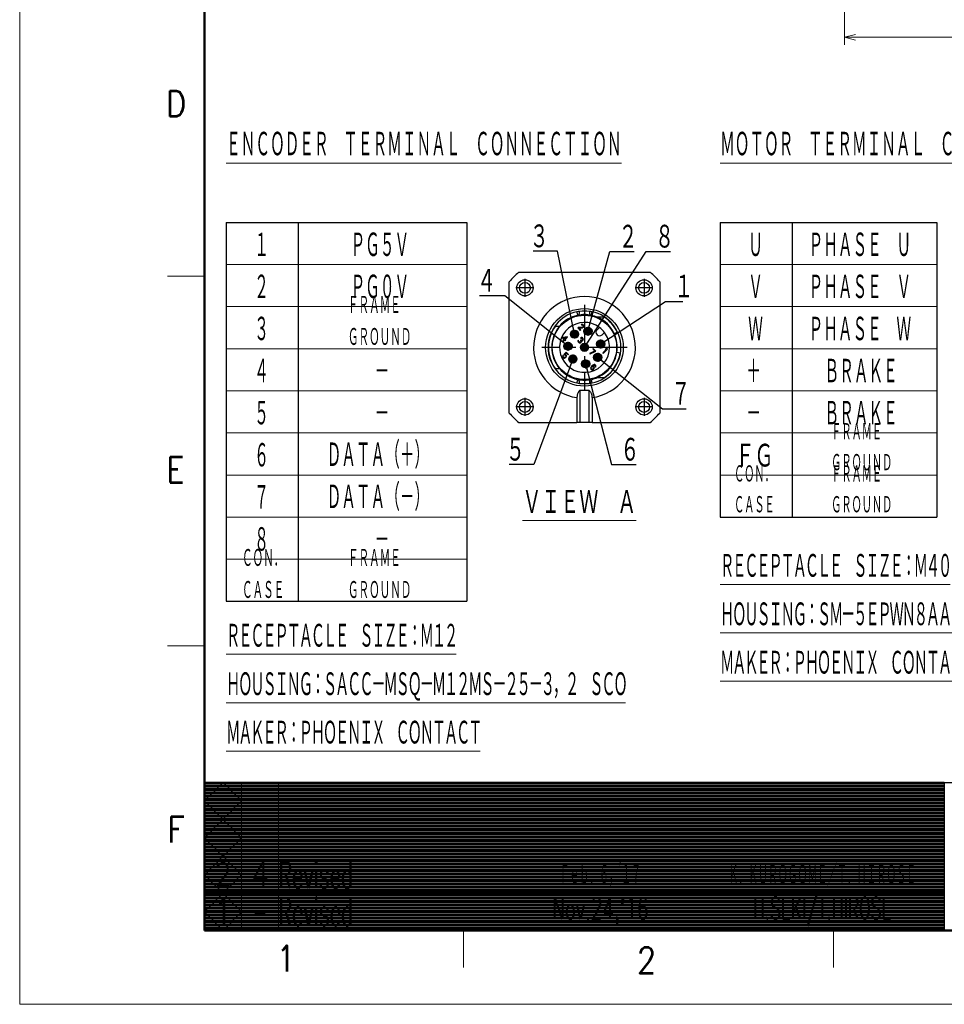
# Model space of a CAD drawing. Header units: millimetres. Extents: x 0 to 1300, y 0 to 891.
# Tile 1 of 141: x 0 to 375, y 0 to 400. Entities that reach past the tile are written whole.
import ezdxf

# ---------------------------------------------------------------- set-up
doc = ezdxf.new("R2010")
doc.units = ezdxf.units.MM
doc.header["$LTSCALE"] = 0.547069
doc.linetypes.add('CENTER', pattern=[50.8, 31.75, -6.35, 6.35, -6.35])
doc.layers.add('NoLayerName_001', color=7, linetype='Continuous')
doc.styles.get("Standard").update_dxf_attribs({"font": 'txt', "bigfont": 'extfont2'})
doc.dimstyles.get("Standard").update_dxf_attribs({"dimtxt": 2.5, "dimasz": 2.5, "dimexe": 1, "dimexo": 1, "dimtad": 1, "dimdec": 3, "dimzin": 0, "dimdsep": 46, "dimtxsty": 'Standard', "dimcen": 2.5, "dimadec": 3, "dimazin": 0, "dimtfac": 0.75, "dimtdec": 3, "dimtmove": 0, "dimatfit": 3, "dimfxl": 1, "dimarcsym": 0})

# ---------------------------------------------------------------- blocks, each defined once
blk = doc.blocks.new('_OPEN30')
at = {"color": 0, "linetype": 'ByBlock', "lineweight": -2}
for p, q in [((-1, 0.267949), (0, 0)), ((0, 0), (-1, -0.267949)), ((0, 0), (-1, 0))]:
    blk.add_line(p, q, dxfattribs=at)
blk = doc.blocks.new('*D143')
at = {"layer": 'Defpoints', "color": 0}
for p in [(334.5, 555.49), (555, 527.99), (334.5, 392.36)]:
    blk.add_point(p, dxfattribs=at)
at = {"layer": 'NoLayerName_001', "color": 0, "linetype": 'Continuous', "lineweight": 13}
for p, q in [((334.5, 552.49), (334.5, 389.36)), ((555, 524.99), (555, 389.36)), ((550.5, 392.36), (339, 392.36))]:
    blk.add_line(p, q, dxfattribs=at)
at = {"layer": 'NoLayerName_001', "color": 0, "lineweight": 13, "xscale": 4.5, "yscale": 4.5, "zscale": 4.5, "rotation": 180}
blk.add_blockref('_OPEN30', (334.5, 392.36), dxfattribs=at)
at = {"layer": 'NoLayerName_001', "color": 0, "lineweight": 13, "xscale": 4.5, "yscale": 4.5, "zscale": 4.5}
blk.add_blockref('_OPEN30', (555, 392.36), dxfattribs=at)
at = {"layer": 'NoLayerName_001', "color": 0, "lineweight": 13, "insert": (444.75, 401.58), "char_height": 10.5, "attachment_point": 5}
blk.add_mtext('\\W0.8000;２２１', dxfattribs=at)
blk = doc.blocks.new('JZB_0014')
at = {"layer": 'NoLayerName_001', "color": 7, "linetype": 'Continuous', "lineweight": 25}
for p, q in [((3.85, 61), (57.15, 61)), ((0, 3.85), (0, 57.15)), ((61, 57.15), (61, 3.85)), ((38.59, 42.7), (35.79, 42.7)), ((20.31, 39.04), (18.61, 39.04)), ((27.92, 38.62), (27.74, 38.44)), ((27.74, 38.44), (28.77, 37.4)), ((29.65, 38.73), (27.92, 38.62)), ((28.15, 38.39), (29.68, 38.48)), ((28.96, 37.58), (28.15, 38.39)), ((28.77, 37.4), (28.96, 37.58)), ((29.27, 39.85), (29.09, 39.73)), ((29.09, 39.73), (29.23, 39.59)), ((29.23, 39.59), (29.4, 39.64)), ((29.53, 39.88), (29.27, 39.85)), ((29.4, 39.64), (29.56, 39.63)), ((29.72, 39.84), (29.53, 39.88)), ((29.56, 39.63), (29.74, 39.52)), ((29.85, 38.82), (29.65, 38.73)), ((29.68, 38.48), (29.85, 38.53)), ((29.95, 39.67), (29.72, 39.84)), ((29.74, 39.52), (29.86, 39.4)), ((29.92, 38.9), (29.85, 38.82)), ((29.85, 38.53), (30.02, 38.65)), ((29.86, 39.4), (29.96, 39.22)), ((29.98, 39.06), (29.92, 38.9)), ((30.07, 39.56), (29.95, 39.67)), ((29.96, 39.22), (29.98, 39.06)), ((30.02, 38.65), (30.1, 38.72)), ((30.2, 39.35), (30.07, 39.56)), ((30.1, 38.72), (30.21, 38.9)), ((30.25, 39.16), (30.2, 39.35)), ((30.21, 38.9), (30.25, 39.16)), ((36.55, 38.62), (35.59, 37.66)), ((37.66, 35.59), (38.62, 36.55)), ((42.55, 36.12), (43.77, 36.69)), ((21.74, 34.51), (21.52, 34.29)), ((21.52, 34.29), (22.21, 33.61)), ((22.21, 33.61), (21.69, 33.1)), ((21.69, 33.1), (21.86, 32.93)), ((23.42, 34.82), (21.74, 34.51)), ((21.86, 32.93), (22.38, 33.44)), ((21.94, 34.31), (23.12, 34.53)), ((22.43, 33.83), (21.94, 34.31)), ((22.38, 33.44), (22.66, 33.16)), ((23.12, 34.53), (22.43, 33.83)), ((22.6, 33.66), (23.59, 34.65)), ((22.88, 33.38), (22.6, 33.66)), ((22.66, 33.16), (22.88, 33.38)), ((23.59, 34.65), (23.42, 34.82)), ((27.89, 33.35), (27.84, 33.19)), ((27.84, 33.19), (27.85, 33.03)), ((27.85, 33.03), (27.89, 32.84)), ((27.97, 33.49), (27.89, 33.35)), ((27.89, 32.84), (27.97, 32.69)), ((28.11, 33.35), (27.97, 33.49)), ((27.97, 32.69), (28.2, 32.46)), ((28.05, 33.12), (28.07, 33.25)), ((28.07, 33.02), (28.05, 33.12)), ((28.07, 33.25), (28.11, 33.35)), ((28.18, 32.84), (28.07, 33.02)), ((28.35, 32.67), (28.18, 32.84)), ((28.2, 32.46), (28.35, 32.38)), ((28.53, 32.57), (28.35, 32.67)), ((28.35, 32.38), (28.53, 32.34)), ((28.62, 32.55), (28.53, 32.57)), ((28.53, 32.34), (28.69, 32.33)), ((28.75, 32.56), (28.62, 32.55)), ((28.69, 32.33), (28.86, 32.38)), ((28.86, 32.61), (28.75, 32.56)), ((28.98, 33.59), (28.83, 33.44)), ((28.83, 33.44), (28.95, 33.32)), ((29, 32.75), (28.86, 32.61)), ((28.86, 32.38), (29, 32.46)), ((29.09, 34.5), (28.92, 34.38)), ((28.92, 34.38), (29.06, 34.24)), ((28.95, 33.32), (29.08, 33.12)), ((29.09, 33.47), (28.98, 33.59)), ((29.09, 32.96), (29, 32.75)), ((29, 32.46), (29.15, 32.61)), ((29.06, 34.24), (29.23, 34.29)), ((29.08, 33.12), (29.09, 32.96)), ((29.35, 34.53), (29.09, 34.5)), ((29.34, 33.37), (29.09, 33.47)), ((29.15, 32.61), (29.26, 32.79)), ((29.23, 34.29), (29.39, 34.28)), ((29.25, 33.17), (29.47, 33.17)), ((29.32, 32.95), (29.25, 33.17)), ((29.26, 32.79), (29.32, 32.95)), ((29.47, 33.39), (29.34, 33.37)), ((29.54, 34.49), (29.35, 34.53)), ((29.39, 34.28), (29.57, 34.17)), ((29.67, 33.48), (29.47, 33.39)), ((29.47, 33.17), (29.64, 33.22)), ((29.78, 34.33), (29.54, 34.49)), ((29.57, 34.17), (29.68, 34.06)), ((29.64, 33.22), (29.81, 33.34)), ((29.75, 33.55), (29.67, 33.48)), ((29.68, 34.06), (29.79, 33.88)), ((29.8, 33.72), (29.75, 33.55)), ((29.83, 34.27), (29.78, 34.33)), ((29.79, 33.88), (29.8, 33.72)), ((29.81, 33.34), (29.89, 33.41)), ((30, 34.03), (29.83, 34.27)), ((29.89, 33.41), (30.01, 33.59)), ((30.04, 33.85), (30, 34.03)), ((30.01, 33.59), (30.04, 33.85)), ((23.08, 28.6), (22.13, 27.65)), ((22.45, 27.69), (23.04, 28.28)), ((23.04, 28.28), (23.87, 27.45)), ((24.05, 27.63), (23.08, 28.6)), ((34.72, 29.02), (32.6, 28.06)), ((32.6, 28.06), (32.77, 27.88)), ((32.77, 27.88), (34.89, 28.85)), ((34.04, 30.07), (33.85, 29.89)), ((33.85, 29.89), (34.72, 29.02)), ((35.07, 29.03), (34.04, 30.07)), ((34.89, 28.85), (35.07, 29.03)), ((39.35, 29.69), (37.92, 28.26)), ((37.92, 28.26), (38.09, 28.08)), ((38.09, 28.08), (39.82, 29.81)), ((39.21, 29.9), (38.92, 29.6)), ((38.92, 29.6), (39.35, 29.69)), ((39.64, 29.98), (39.21, 29.9)), ((39.82, 29.81), (39.64, 29.98)), ((44.96, 28.21), (43.63, 28.42)), ((21.71, 27.11), (21.65, 26.88)), ((21.65, 26.88), (21.68, 26.63)), ((21.68, 26.63), (21.78, 26.45)), ((21.8, 27.32), (21.71, 27.11)), ((21.78, 26.45), (21.96, 26.28)), ((21.97, 27.15), (21.8, 27.32)), ((21.88, 26.94), (21.97, 27.15)), ((21.89, 26.78), (21.88, 26.94)), ((21.97, 26.63), (21.89, 26.78)), ((21.96, 26.28), (22.13, 26.17)), ((22.14, 26.46), (21.97, 26.63)), ((22.13, 27.65), (22.33, 27.45)), ((22.13, 26.17), (22.39, 26.14)), ((22.29, 26.38), (22.14, 26.46)), ((22.45, 26.37), (22.29, 26.38)), ((22.33, 27.45), (22.55, 27.44)), ((22.39, 26.14), (22.62, 26.2)), ((22.71, 27.66), (22.45, 27.69)), ((22.62, 26.42), (22.45, 26.37)), ((22.55, 27.44), (22.7, 27.37)), ((22.75, 26.51), (22.62, 26.42)), ((22.62, 26.2), (22.86, 26.33)), ((22.7, 27.37), (22.87, 27.19)), ((22.89, 27.55), (22.71, 27.66)), ((22.83, 26.58), (22.75, 26.51)), ((22.91, 26.72), (22.83, 26.58)), ((22.86, 26.33), (23.01, 26.47)), ((22.87, 27.19), (22.95, 27.04)), ((23.06, 27.38), (22.89, 27.55)), ((22.96, 26.88), (22.91, 26.72)), ((22.95, 27.04), (22.96, 26.88)), ((23.01, 26.47), (23.13, 26.71)), ((23.16, 27.2), (23.06, 27.38)), ((23.13, 26.71), (23.2, 26.95)), ((23.2, 26.95), (23.16, 27.2)), ((23.87, 27.45), (24.05, 27.63)), ((18.61, 21.96), (20.31, 21.96)), ((33.04, 22.34), (32.98, 22.11)), ((32.98, 22.11), (33.01, 21.85)), ((33.01, 21.85), (33.12, 21.67)), ((33.16, 22.58), (33.04, 22.34)), ((33.12, 21.67), (33.26, 21.53)), ((33.39, 22.87), (33.16, 22.58)), ((33.21, 22.17), (33.26, 22.33)), ((33.22, 22.01), (33.21, 22.17)), ((33.27, 21.88), (33.22, 22.01)), ((33.26, 22.33), (33.34, 22.47)), ((33.26, 21.53), (33.44, 21.42)), ((33.47, 21.68), (33.27, 21.88)), ((33.34, 22.47), (33.45, 22.58)), ((33.65, 23.12), (33.39, 22.87)), ((33.44, 21.42), (33.69, 21.39)), ((33.45, 22.58), (33.59, 22.66)), ((33.6, 21.63), (33.47, 21.68)), ((33.59, 22.66), (33.72, 22.68)), ((33.76, 21.62), (33.6, 21.63)), ((33.93, 23.35), (33.65, 23.12)), ((33.69, 21.39), (33.93, 21.45)), ((33.72, 22.91), (33.79, 22.98)), ((34.04, 22.88), (33.72, 22.91)), ((33.72, 22.68), (33.88, 22.67)), ((33.92, 21.67), (33.76, 21.62)), ((33.79, 22.98), (34.04, 23.17)), ((33.88, 22.67), (34.01, 22.62)), ((34.06, 21.75), (33.92, 21.67)), ((34.17, 23.48), (33.93, 23.35)), ((33.93, 21.45), (34.17, 21.57)), ((34.01, 22.62), (34.21, 22.42)), ((34.04, 23.17), (34.18, 23.25)), ((34.22, 22.77), (34.04, 22.88)), ((34.17, 21.86), (34.06, 21.75)), ((34.41, 23.54), (34.17, 23.48)), ((34.25, 22), (34.17, 21.86)), ((34.17, 21.57), (34.35, 21.76)), ((34.18, 23.25), (34.35, 23.3)), ((34.21, 22.42), (34.26, 22.29)), ((34.36, 22.63), (34.22, 22.77)), ((34.27, 22.13), (34.25, 22)), ((34.26, 22.29), (34.27, 22.13)), ((34.35, 23.3), (34.51, 23.29)), ((34.35, 21.76), (34.48, 22)), ((34.47, 22.45), (34.36, 22.63)), ((34.66, 23.5), (34.41, 23.54)), ((34.5, 22.2), (34.47, 22.45)), ((34.48, 22), (34.5, 22.2)), ((34.51, 23.29), (34.63, 23.24)), ((34.63, 23.24), (34.8, 23.07)), ((34.84, 23.4), (34.66, 23.5)), ((34.8, 23.07), (34.85, 22.95)), ((34.86, 22.79), (34.81, 22.62)), ((34.81, 22.62), (34.96, 22.48)), ((34.96, 23.28), (34.84, 23.4)), ((34.85, 22.95), (34.86, 22.79)), ((35.06, 23.1), (34.96, 23.28)), ((34.96, 22.48), (35.04, 22.61)), ((35.04, 22.61), (35.1, 22.85)), ((35.1, 22.85), (35.06, 23.1)), ((28.67, 13.2), (28.67, 0)), ((32.33, 13.2), (32.33, 0)), ((27.45, 10.1), (27.45, 0)), ((33.55, 10.1), (33.55, 0)), ((3.85, 0), (27.45, 0)), ((28.67, 0), (27.45, 0)), ((32.33, 0), (28.67, 0)), ((33.55, 0), (32.33, 0)), ((33.55, 0), (57.15, 0))]:
    blk.add_line(p, q, dxfattribs=at)
at = {"layer": 'NoLayerName_001', "color": 2, "linetype": 'CENTER', "lineweight": 25}
for p, q in [((6.34, 58.28), (6.34, 51.03)), ((54.66, 58.28), (54.66, 51.03)), ((9.97, 54.66), (2.72, 54.66)), ((58.28, 54.66), (51.03, 54.66)), ((30.5, 47.82), (30.5, 13.18)), ((26.46, 37.67), (26.46, 34.05)), ((33.71, 37.06), (30.08, 37.06)), ((31.9, 38.88), (31.9, 35.25)), ((23.81, 32.78), (23.81, 29.16)), ((28.27, 35.86), (24.65, 35.86)), ((37.06, 33.71), (37.06, 30.08)), ((47.82, 30.5), (13.18, 30.5)), ((25.62, 30.97), (21.99, 30.97)), ((38.88, 31.9), (35.25, 31.9)), ((35.86, 28.27), (35.86, 24.65)), ((27.57, 25.76), (23.94, 25.76)), ((25.76, 27.57), (25.76, 23.94)), ((30.97, 25.62), (30.97, 21.99)), ((37.67, 26.46), (34.05, 26.46)), ((32.78, 23.81), (29.16, 23.81)), ((6.34, 9.97), (6.34, 2.72)), ((54.66, 9.97), (54.66, 2.72)), ((9.97, 6.34), (2.72, 6.34)), ((58.28, 6.34), (51.03, 6.34))]:
    blk.add_line(p, q, dxfattribs=at)
at = {"layer": 'NoLayerName_001', "color": 7, "linetype": 'Continuous', "lineweight": 25}
for centre, radius in [((6.34, 54.66), 3.29), ((6.34, 54.66), 2.2), ((54.66, 54.66), 3.29), ((54.66, 54.66), 2.2), ((30.5, 30.5), 15.75), ((30.5, 30.5), 13.05), ((26.46, 35.86), 1.65), ((26.46, 35.86), 0.976), ((31.9, 37.06), 1.65), ((31.9, 37.06), 0.976), ((23.81, 30.97), 1.65), ((30.5, 30.5), 1.65), ((37.06, 31.9), 1.65), ((37.06, 31.9), 0.976), ((23.81, 30.97), 0.976), ((30.5, 30.5), 0.976), ((35.86, 26.46), 1.65), ((25.76, 25.76), 1.65), ((25.76, 25.76), 0.976), ((30.97, 23.81), 1.65), ((30.97, 23.81), 0.976), ((35.86, 26.46), 0.976), ((6.34, 6.34), 3.29), ((6.34, 6.34), 2.2), ((54.66, 6.34), 3.29), ((54.66, 6.34), 2.2)]:
    blk.add_circle(centre, radius, dxfattribs=at)
for centre, radius, start, end in [((30.5, 30.5), 40.5, 131.148, 138.852), ((30.5, 30.5), 40.5, 41.148, 48.852), ((30.5, 30.5), 13.3, 102.1695, 140.0438), ((30.5, 30.5), 10.13, 53.3129, 0), ((30.5, 30.5), 13.3, 77.8305, 102.1695), ((30.5, 30.5), 13.3, 66.5534, 77.8305), ((30.5, 30.5), 13.3, 25, 66.5534), ((30.5, 30.5), 14.64, 25, 56.4427), ((30.5, 30.5), 14.64, 144.3147, 215.6853), ((30.5, 30.5), 13.3, 140.0438, 219.9562), ((36.62, 36.62), 1.46, 135, 315), ((30.5, 30.5), 10.13, 36.6871, 53.3129), ((30.5, 30.5), 10.13, 0, 36.6871), ((30.5, 30.5), 13.3, 351, 25), ((30.5, 30.5), 14.64, 303.5573, 351), ((30.5, 30.5), 13.3, 330, 351), ((30.5, 30.5), 13.3, 219.9562, 257.8305), ((30.5, 30.5), 13.3, 293.4466, 330), ((30.5, 30.5), 13.3, 257.8305, 282.1695), ((30.5, 30.5), 13.3, 282.1695, 293.4466), ((30.5, 30.5), 17.4, 263.9629, 276.0371), ((30.5, 30.5), 40.5, 221.148, 228.852), ((30.5, 30.5), 40.5, 311.148, 318.852)]:
    blk.add_arc(centre, radius, start, end, dxfattribs=at)
at = {"layer": 'NoLayerName_001', "color": 2, "linetype": 'Continuous', "lineweight": 25}
for centre, radius, start, end in [((30.5, 30.5), 20.63, 278.5029, 261.4971), ((30.5, 30.5), 14.77, 102.1695, 257.8305), ((29.1, 37), 8.12, 94.2115, 102.1679), ((30.5, 17.89), 27.28, 85.7901, 94.1998), ((31.91, 37.04), 8.08, 77.8168, 85.7893), ((30.5, 30.5), 14.77, 282.1695, 77.8305), ((29.09, 23.96), 8.08, 257.8168, 265.7893), ((31.9, 24), 8.12, 274.2115, 282.1679), ((30.5, 43.11), 27.28, 265.7901, 274.1998)]:
    blk.add_arc(centre, radius, start, end, dxfattribs=at)
for points, knots in [([(27.39, 44.94), (27.43, 44.74), (27.51, 44.38), (27.6, 43.97), (27.66, 43.69), (27.68, 43.56), (27.7, 43.5)], [0, 0, 0, 0, 0.616309, 1.081822, 1.275839, 1.469856, 1.469856, 1.469856, 1.469856]), ([(28.27, 43.61), (28.29, 43.67), (28.34, 43.78), (28.37, 43.97), (28.42, 44.22), (28.46, 44.59), (28.49, 44.91), (28.5, 45.1)], [0, 0, 0, 0, 0.178193, 0.367163, 0.569026, 0.939158, 1.508934, 1.508934, 1.508934, 1.508934]), ([(32.5, 45.1), (32.52, 44.91), (32.54, 44.6), (32.59, 44.22), (32.63, 43.96), (32.66, 43.77), (32.71, 43.66), (32.73, 43.61)], [0, 0, 0, 0, 0.568287, 0.938213, 1.141478, 1.362604, 1.508376, 1.508376, 1.508376, 1.508376]), ([(33.3, 43.5), (33.32, 43.56), (33.34, 43.69), (33.4, 43.97), (33.49, 44.38), (33.57, 44.74), (33.61, 44.94)], [0, 0, 0, 0, 0.194017, 0.388034, 0.853547, 1.469856, 1.469856, 1.469856, 1.469856]), ([(27.7, 17.5), (27.68, 17.44), (27.66, 17.31), (27.6, 17.03), (27.51, 16.62), (27.43, 16.26), (27.39, 16.06)], [0, 0, 0, 0, 0.194017, 0.388034, 0.853547, 1.469856, 1.469856, 1.469856, 1.469856]), ([(28.5, 15.9), (28.48, 16.09), (28.46, 16.4), (28.41, 16.78), (28.37, 17.05), (28.34, 17.24), (28.29, 17.35), (28.27, 17.39)], [0, 0, 0, 0, 0.568287, 0.938213, 1.141478, 1.37782, 1.508359, 1.508359, 1.508359, 1.508359]), ([(32.73, 17.39), (32.71, 17.33), (32.66, 17.22), (32.61, 16.97), (32.56, 16.63), (32.52, 16.26), (32.51, 16.01), (32.5, 15.9)], [0, 0, 0, 0, 0.178193, 0.367163, 0.775241, 1.185085, 1.508909, 1.508909, 1.508909, 1.508909]), ([(33.61, 16.06), (33.57, 16.26), (33.49, 16.62), (33.4, 17.03), (33.34, 17.31), (33.32, 17.44), (33.3, 17.5)], [0, 0, 0, 0, 0.616309, 1.081822, 1.275839, 1.469856, 1.469856, 1.469856, 1.469856])]:
    blk.add_open_spline(points, degree=3, knots=knots, dxfattribs=at)
at = {"layer": 'NoLayerName_001', "color": 7, "linetype": 'Continuous', "lineweight": 25}
for points, knots in [([(35.79, 18.3), (35.94, 18.3), (36.25, 18.3), (36.71, 18.3), (37.17, 18.3), (37.64, 18.3), (38.11, 18.3), (38.43, 18.3), (38.59, 18.3)], [0, 0, 0, 0, 0.45565, 0.914976, 1.377774, 1.845664, 2.320264, 2.801364, 2.801364, 2.801364, 2.801364]), ([(28.67, 13.2), (28.58, 13.1), (28.4, 12.91), (28.18, 12.59), (27.97, 12.24), (27.79, 11.87), (27.64, 11.45), (27.53, 11.03), (27.46, 10.57), (27.46, 10.27), (27.45, 10.1)], [0, 0, 0, 0, 0.395319, 0.779662, 1.169314, 1.611977, 2.018489, 2.498444, 2.912726, 3.413267, 3.413267, 3.413267, 3.413267]), ([(32.33, 13.2), (32.42, 13.1), (32.6, 12.91), (32.83, 12.58), (33.04, 12.24), (33.22, 11.84), (33.37, 11.43), (33.48, 10.99), (33.54, 10.55), (33.54, 10.24), (33.55, 10.1)], [0, 0, 0, 0, 0.395319, 0.779662, 1.201169, 1.611981, 2.081755, 2.498448, 2.98891, 3.41327, 3.41327, 3.41327, 3.41327])]:
    blk.add_open_spline(points, degree=3, knots=knots, dxfattribs=at)
blk = doc.blocks.new('JZB_0005')
at = {"layer": 'NoLayerName_001', "color": 3, "lineweight": 13}
for s, insert, char_height, attachment_point in [('\\A1;\\W0.7500;1', (0.91, 1.82), 3.64, 5), ('\\A1;\\W0.5526;Revised', (8.41, 1.82), 3.64, 4), ("\\A1;\\W0.6250;Nov.24,'16", (51.91, 1.82), 2.91, 5), ('\\A1;\\W0.5769;H.SEKI/T.HIROSE', (81.91, 1.82), 2.91, 5), ('\\A1;\\W0.5000;-', (5.91, 1.82), 3.64, 5)]:
    blk.add_mtext(s, dxfattribs=dict(at, insert=insert, char_height=char_height, attachment_point=attachment_point))
blk = doc.blocks.new('JZB_0006')
at = {"layer": 'NoLayerName_001', "color": 3, "lineweight": 13}
for s, insert, char_height, attachment_point in [('\\A1;\\W0.8333;２', (1.82, 1.82), 3.64, 5), ('\\A1;\\W0.8333;４', (6.82, 1.82), 3.64, 5), ('\\A1;\\W0.5526;Revised', (9.32, 1.82), 3.64, 4), ('\\A1;\\W0.4167;Ｆｅｂ．６，’１７', (52.82, 1.82), 2.91, 5), ('\\A1;\\W0.4167;Ｋ．ＫＵＲＯＧＯＭＥ／Ｔ．ＨＩＲＯＳＥ', (82.82, 1.82), 2.91, 5)]:
    blk.add_mtext(s, dxfattribs=dict(at, insert=insert, char_height=char_height, attachment_point=attachment_point))
blk = doc.blocks.new('*X112')
at = {"color": 7, "linetype": 'Continuous', "lineweight": 13}
for p, q in [((0, 19.8), (100, 19.8)), ((0, 19.65), (100, 19.65)), ((0, 19.5), (100, 19.5)), ((0, 19.35), (100, 19.35)), ((0, 19.2), (100, 19.2)), ((0, 19.05), (100, 19.05)), ((0, 18.9), (100, 18.9)), ((0, 18.75), (100, 18.75)), ((0, 18.6), (100, 18.6)), ((0, 18.45), (100, 18.45)), ((0, 18.3), (100, 18.3)), ((0, 18.15), (100, 18.15)), ((0, 18), (100, 18)), ((0, 17.85), (100, 17.85)), ((0, 17.7), (100, 17.7)), ((0, 17.55), (100, 17.55)), ((0, 17.4), (100, 17.4)), ((0, 17.25), (100, 17.25)), ((0, 17.1), (100, 17.1)), ((0, 16.95), (100, 16.95)), ((0, 16.8), (100, 16.8)), ((0, 16.65), (100, 16.65)), ((0, 16.5), (100, 16.5)), ((0, 16.35), (100, 16.35)), ((0, 16.2), (100, 16.2)), ((0, 16.05), (100, 16.05)), ((0, 15.9), (100, 15.9)), ((0, 15.75), (100, 15.75)), ((0, 15.6), (100, 15.6)), ((0, 15.45), (100, 15.45)), ((0, 15.3), (100, 15.3)), ((0, 15.15), (100, 15.15)), ((0, 15), (100, 15)), ((0, 14.85), (100, 14.85)), ((0, 14.7), (100, 14.7)), ((0, 14.55), (100, 14.55)), ((0, 14.4), (100, 14.4)), ((0, 14.25), (100, 14.25)), ((0, 14.1), (100, 14.1)), ((0, 13.95), (100, 13.95)), ((0, 13.8), (100, 13.8)), ((0, 13.65), (100, 13.65)), ((0, 13.5), (100, 13.5)), ((0, 13.35), (100, 13.35)), ((0, 13.2), (100, 13.2)), ((0, 13.05), (100, 13.05)), ((0, 12.9), (100, 12.9)), ((0, 12.75), (100, 12.75)), ((0, 12.6), (100, 12.6)), ((0, 12.45), (100, 12.45)), ((0, 12.3), (100, 12.3)), ((0, 12.15), (100, 12.15)), ((0, 12), (100, 12)), ((0, 11.85), (100, 11.85)), ((0, 11.7), (100, 11.7)), ((0, 11.55), (100, 11.55)), ((0, 11.4), (100, 11.4)), ((0, 11.25), (100, 11.25)), ((0, 11.1), (100, 11.1)), ((0, 10.95), (100, 10.95)), ((0, 10.8), (100, 10.8)), ((0, 10.65), (100, 10.65)), ((0, 10.5), (100, 10.5)), ((0, 10.35), (100, 10.35)), ((0, 10.2), (100, 10.2)), ((0, 10.05), (100, 10.05)), ((0, 9.9), (100, 9.9)), ((0, 9.75), (100, 9.75)), ((0, 9.6), (100, 9.6)), ((0, 9.45), (100, 9.45)), ((0, 9.3), (100, 9.3)), ((0, 9.15), (100, 9.15)), ((0, 9), (100, 9)), ((0, 8.85), (100, 8.85)), ((0, 8.7), (100, 8.7)), ((0, 8.55), (100, 8.55)), ((0, 8.4), (100, 8.4)), ((0, 8.25), (100, 8.25)), ((0, 8.1), (100, 8.1)), ((0, 7.95), (100, 7.95)), ((0, 7.8), (100, 7.8)), ((0, 7.65), (100, 7.65)), ((0, 7.5), (100, 7.5)), ((0, 7.35), (100, 7.35)), ((0, 7.2), (100, 7.2)), ((0, 7.05), (100, 7.05)), ((0, 6.9), (100, 6.9)), ((0, 6.75), (100, 6.75)), ((0, 6.6), (100, 6.6)), ((0, 6.45), (100, 6.45)), ((0, 6.3), (100, 6.3)), ((0, 6.15), (100, 6.15)), ((0, 6), (100, 6)), ((0, 5.85), (100, 5.85)), ((0, 5.7), (100, 5.7)), ((0, 5.55), (100, 5.55)), ((0, 5.4), (100, 5.4)), ((0, 5.25), (100, 5.25)), ((0, 5.1), (100, 5.1)), ((0, 4.95), (100, 4.95)), ((0, 4.8), (100, 4.8)), ((0, 4.65), (100, 4.65)), ((0, 4.5), (100, 4.5)), ((0, 4.35), (100, 4.35)), ((0, 4.2), (100, 4.2)), ((0, 4.05), (100, 4.05)), ((0, 3.9), (100, 3.9)), ((0, 3.75), (100, 3.75)), ((0, 3.6), (100, 3.6)), ((0, 3.45), (100, 3.45)), ((0, 3.3), (100, 3.3)), ((0, 3.15), (100, 3.15)), ((0, 3), (100, 3)), ((0, 2.85), (100, 2.85)), ((0, 2.7), (100, 2.7)), ((0, 2.55), (100, 2.55)), ((0, 2.4), (100, 2.4)), ((0, 2.25), (100, 2.25)), ((0, 2.1), (100, 2.1)), ((0, 1.95), (100, 1.95)), ((0, 1.8), (100, 1.8)), ((0, 1.65), (100, 1.65)), ((0, 1.5), (100, 1.5)), ((0, 1.35), (100, 1.35)), ((0, 1.2), (100, 1.2)), ((0, 1.05), (100, 1.05)), ((0, 0.9), (100, 0.9)), ((0, 0.75), (100, 0.75)), ((0, 0.6), (100, 0.6)), ((0, 0.45), (100, 0.45)), ((0, 0.3), (100, 0.3)), ((0, 0.15), (100, 0.15)), ((0, 0), (100, 0))]:
    blk.add_line(p, q, dxfattribs=at)
blk = doc.blocks.new('*X113')
at = {"color": 7, "linetype": 'Continuous', "lineweight": 13}
for p, q in [((0, 19.8), (40, 19.8)), ((0, 19.65), (40, 19.65)), ((0, 19.5), (40, 19.5)), ((0, 19.35), (40, 19.35)), ((0, 19.2), (40, 19.2)), ((0, 19.05), (40, 19.05)), ((0, 18.9), (40, 18.9)), ((0, 18.75), (40, 18.75)), ((0, 18.6), (40, 18.6)), ((0, 18.45), (40, 18.45)), ((0, 18.3), (40, 18.3)), ((0, 18.15), (40, 18.15)), ((0, 18), (40, 18)), ((0, 17.85), (40, 17.85)), ((0, 17.7), (40, 17.7)), ((0, 17.55), (40, 17.55)), ((0, 17.4), (40, 17.4)), ((0, 17.25), (40, 17.25)), ((0, 17.1), (40, 17.1)), ((0, 16.95), (40, 16.95)), ((0, 16.8), (40, 16.8)), ((0, 16.65), (40, 16.65)), ((0, 16.5), (40, 16.5)), ((0, 16.35), (40, 16.35)), ((0, 16.2), (40, 16.2)), ((0, 16.05), (40, 16.05)), ((0, 15.9), (40, 15.9)), ((0, 15.75), (40, 15.75)), ((0, 15.6), (40, 15.6)), ((0, 15.45), (40, 15.45)), ((0, 15.3), (40, 15.3)), ((0, 15.15), (40, 15.15)), ((0, 15), (40, 15)), ((0, 14.85), (40, 14.85)), ((0, 14.7), (40, 14.7)), ((0, 14.55), (40, 14.55)), ((0, 14.4), (40, 14.4)), ((0, 14.25), (40, 14.25)), ((0, 14.1), (40, 14.1)), ((0, 13.95), (40, 13.95)), ((0, 13.8), (40, 13.8)), ((0, 13.65), (40, 13.65)), ((0, 13.5), (40, 13.5)), ((0, 13.35), (40, 13.35)), ((0, 13.2), (40, 13.2)), ((0, 13.05), (40, 13.05)), ((0, 12.9), (40, 12.9)), ((0, 12.75), (40, 12.75)), ((0, 12.6), (40, 12.6)), ((0, 12.45), (40, 12.45)), ((0, 12.3), (40, 12.3)), ((0, 12.15), (40, 12.15)), ((0, 12), (40, 12)), ((0, 11.85), (40, 11.85)), ((0, 11.7), (40, 11.7)), ((0, 11.55), (40, 11.55)), ((0, 11.4), (40, 11.4)), ((0, 11.25), (40, 11.25)), ((0, 11.1), (40, 11.1)), ((0, 10.95), (40, 10.95)), ((0, 10.8), (40, 10.8)), ((0, 10.65), (40, 10.65)), ((0, 10.5), (40, 10.5)), ((0, 10.35), (40, 10.35)), ((0, 10.2), (40, 10.2)), ((0, 10.05), (40, 10.05)), ((0, 9.9), (40, 9.9)), ((0, 9.75), (40, 9.75)), ((0, 9.6), (40, 9.6)), ((0, 9.45), (40, 9.45)), ((0, 9.3), (40, 9.3)), ((0, 9.15), (40, 9.15)), ((0, 9), (40, 9)), ((0, 8.85), (40, 8.85)), ((0, 8.7), (40, 8.7)), ((0, 8.55), (40, 8.55)), ((0, 8.4), (40, 8.4)), ((0, 8.25), (40, 8.25)), ((0, 8.1), (40, 8.1)), ((0, 7.95), (40, 7.95)), ((0, 7.8), (40, 7.8)), ((0, 7.65), (40, 7.65)), ((0, 7.5), (40, 7.5)), ((0, 7.35), (40, 7.35)), ((0, 7.2), (40, 7.2)), ((0, 7.05), (40, 7.05)), ((0, 6.9), (40, 6.9)), ((0, 6.75), (40, 6.75)), ((0, 6.6), (40, 6.6)), ((0, 6.45), (40, 6.45)), ((0, 6.3), (40, 6.3)), ((0, 6.15), (40, 6.15)), ((0, 6), (40, 6)), ((0, 5.85), (40, 5.85)), ((0, 5.7), (40, 5.7)), ((0, 5.55), (40, 5.55)), ((0, 5.4), (40, 5.4)), ((0, 5.25), (40, 5.25)), ((0, 5.1), (40, 5.1)), ((0, 4.95), (40, 4.95)), ((0, 4.8), (40, 4.8)), ((0, 4.65), (40, 4.65)), ((0, 4.5), (40, 4.5)), ((0, 4.35), (40, 4.35)), ((0, 4.2), (40, 4.2)), ((0, 4.05), (40, 4.05)), ((0, 3.9), (40, 3.9)), ((0, 3.75), (40, 3.75)), ((0, 3.6), (40, 3.6)), ((0, 3.45), (40, 3.45)), ((0, 3.3), (40, 3.3)), ((0, 3.15), (40, 3.15)), ((0, 3), (40, 3)), ((0, 2.85), (40, 2.85)), ((0, 2.7), (40, 2.7)), ((0, 2.55), (40, 2.55)), ((0, 2.4), (40, 2.4)), ((0, 2.25), (40, 2.25)), ((0, 2.1), (40, 2.1)), ((0, 1.95), (40, 1.95)), ((0, 1.8), (40, 1.8)), ((0, 1.65), (40, 1.65)), ((0, 1.5), (40, 1.5)), ((0, 1.35), (40, 1.35)), ((0, 1.2), (40, 1.2)), ((0, 1.05), (40, 1.05)), ((0, 0.9), (40, 0.9)), ((0, 0.75), (40, 0.75)), ((0, 0.6), (40, 0.6)), ((0, 0.45), (40, 0.45)), ((0, 0.3), (40, 0.3)), ((0, 0.15), (40, 0.15)), ((0, 0), (40, 0))]:
    blk.add_line(p, q, dxfattribs=at)
blk = doc.blocks.new('JZB_0011')
at = {"layer": 'NoLayerName_001', "color": 7, "linetype": 'Continuous', "lineweight": 25}
for p, q in [((100, 20), (0, 20)), ((0, 20), (0, 0)), ((100, 20), (100, 0)), ((170, 20), (170, 0)), ((210, 20), (170, 20)), ((210, 20), (210, 0)), ((0, 0), (100, 0)), ((170, 0), (210, 0))]:
    blk.add_line(p, q, dxfattribs=at)
for name, p in [('*X112', (0, 0.15)), ('*X113', (170, 0.05))]:
    blk.add_blockref(name, p)

msp = doc.modelspace()

# ---------------------------------------------------------------- linework, layer by layer
at = {"layer": 'NoLayerName_001', "color": 7, "linetype": 'Continuous', "lineweight": 13}
for p, q in [((0, 0), (0, 891)), ((1260, 0), (0, 0))]:
    msp.add_line(p, q, dxfattribs=at)
at = {"layer": 'NoLayerName_001', "color": 7, "linetype": 'Continuous', "lineweight": 50}
for p, q in [((75, 30), (75, 861)), ((1230, 30), (75, 30))]:
    msp.add_line(p, q, dxfattribs=at)
at = {"layer": 'NoLayerName_001', "color": 7, "linetype": 'Continuous', "lineweight": 25}
for p, q in [((83.7231, 317.2389), (83.7231, 163.5189)), ((83.7231, 317.2389), (181.3231, 317.2389)), ((113.0031, 317.2389), (113.0031, 163.5189)), ((181.3231, 317.2389), (181.3231, 163.5189)), ((284.0732, 317.2389), (371.9132, 317.2389)), ((284.0732, 317.2389), (284.0732, 197.6789)), ((313.3532, 317.2389), (313.3532, 197.6789)), ((371.9132, 317.2389), (371.9132, 197.6789)), ((284.0732, 197.6789), (371.9132, 197.6789)), ((83.7231, 163.5189), (181.3231, 163.5189)), ((75, 90), (1230, 90))]:
    msp.add_line(p, q, dxfattribs=at)
at = {"layer": 'NoLayerName_001', "color": 2, "linetype": 'Continuous', "lineweight": 13}
for p, q in [((83.7231, 300.1589), (181.3231, 300.1589)), ((284.0732, 300.1589), (371.9132, 300.1589)), ((60, 295.5), (75, 295.5)), ((83.7231, 283.0789), (181.3231, 283.0789)), ((284.0732, 283.0789), (371.9132, 283.0789)), ((83.7231, 265.9989), (181.3231, 265.9989)), ((284.0732, 265.9989), (371.9132, 265.9989)), ((83.7231, 248.9189), (181.3231, 248.9189)), ((284.0732, 248.9189), (371.9132, 248.9189)), ((83.7231, 231.8389), (181.3231, 231.8389)), ((284.0732, 231.8389), (371.9132, 231.8389)), ((83.7231, 214.7589), (181.3231, 214.7589)), ((284.0732, 214.7589), (371.9132, 214.7589)), ((83.7231, 197.6789), (181.3231, 197.6789)), ((83.7231, 180.5989), (181.3231, 180.5989)), ((75, 145.5), (60, 145.5)), ((75, 82.5), (82.5, 90)), ((82.5, 90), (90, 82.5)), ((90, 30), (90, 90)), ((105, 90), (105, 30)), ((375, 90), (375, 30)), ((90, 67.5), (75, 82.5)), ((75, 67.5), (90, 82.5)), ((375, 75), (75, 75)), ((75, 67.5), (90, 52.5)), ((75, 52.5), (90, 67.5)), ((75, 60), (375, 60)), ((90, 37.5), (75, 52.5)), ((75, 37.5), (90, 52.5)), ((375, 45), (75, 45)), ((75, 37.5), (82.5, 30)), ((82.5, 30), (90, 37.5)), ((180, 30), (180, 15)), ((330, 30), (330, 15))]:
    msp.add_line(p, q, dxfattribs=at)

# ---------------------------------------------------------------- block references
at = {"layer": 'NoLayerName_001'}
msp.add_blockref('JZB_0014', (198.5669, 236.0526), dxfattribs=at)
at = {"layer": 'NoLayerName_001', "xscale": 3, "yscale": 3, "zscale": 3}
for name, p in [('JZB_0011', (75, 30)), ('JZB_0006', (77.04, 47.04)), ('JZB_0005', (79.77, 32.04))]:
    msp.add_blockref(name, p, dxfattribs=at)

# ---------------------------------------------------------------- texts
at = {"layer": 'NoLayerName_001', "color": 2, "lineweight": 13, "char_height": 10.5, "attachment_point": 7}
for s, insert in [('\\A1;\\W0.8600;D', (59.3329, 360.2108)), ('\\A1;\\W0.8600;E', (59.4546, 211.665)), ('\\A1;\\W0.8600;F', (59.937, 65.6437)), ('\\A1;\\W0.8600;1', (104.0961, 13.3522)), ('\\A1;\\W0.8600;2', (250.3574, 12.6782))]:
    msp.add_mtext(s, dxfattribs=dict(at, insert=insert))
at = {"layer": 'NoLayerName_001', "color": 3, "lineweight": 13, "attachment_point": 7}
for s, insert, char_height in [('\\A1;\\W0.5000;\\LＥＮＣＯＤＥＲ\u3000ＴＥＲＭＩＮＡＬ\u3000ＣＯＮＮＥＣＴＩＯＮ\\l', (83.7231, 343.4744), 10.8), ('\\A1;\\W0.5000;\\LＭＯＴＯＲ\u3000ＴＥＲＭＩＮＡＬ\u3000ＣＯＮＮＥＣＴＩＯＮ\\l', (284.0732, 343.4744), 10.8), ('\\A1;\\W0.5000;１', (95.1231, 302.5989), 10.8), ('\\A1;\\W0.5000;ＰＧ５Ｖ', (134.2031, 302.5989), 10.8), ('\\A1;\\W0.5000;Ｕ', (295.4732, 302.5989), 10.8), ('\\A1;\\W0.5000;ＰＨＡＳＥ\u3000Ｕ', (319.9532, 302.5989), 10.8), ('\\A1;\\W0.5000;２', (95.1231, 285.5189), 10.8), ('\\A1;\\W0.5000;ＰＧ０Ｖ', (134.2031, 285.5189), 10.8), ('\\A1;\\W0.5000;Ｖ', (295.4732, 285.5189), 10.8), ('\\A1;\\W0.5000;ＰＨＡＳＥ\u3000Ｖ', (319.9532, 285.5189), 10.8), ('\\A1;\\W0.5000;ＦＲＡＭＥ\\PＧＲＯＵＮＤ', (133.1231, 266.8189), 7.8), ('\\A1;\\W0.5000;３', (95.1231, 268.4389), 10.8), ('\\A1;\\W0.5000;Ｗ', (295.4732, 268.4389), 10.8), ('\\A1;\\W0.5000;ＰＨＡＳＥ\u3000Ｗ', (319.9532, 268.4389), 10.8), ('\\A1;\\W0.5000;４', (95.1231, 251.3589), 10.8), ('\\A1;\\W0.5000;＋', (294.6873, 251.3589), 10.8), ('\\A1;\\W0.5000;ＢＲＡＫＥ', (326.4332, 251.3589), 10.8), ('\\A1;\\W0.5000;－', (143.9231, 251.3589), 10.8), ('\\A1;\\W0.5000;５', (95.1231, 234.2789), 10.8), ('\\A1;\\W0.5000;ＢＲＡＫＥ', (326.4332, 234.2789), 10.8), ('\\A1;\\W0.5000;－', (143.9231, 234.2789), 10.8), ('\\A1;\\W0.5000;－', (294.6873, 234.2789), 10.8), ('\\A1;\\W0.5000;ＦＲＡＭＥ\\PＧＲＯＵＮＤ', (329.1332, 215.9789), 7.5), ('\\A1;\\W0.5000;６', (95.1231, 217.1989), 10.8), ('\\A1;\\W0.5000;ＤＡＴＡ（＋）', (124.4831, 217.1989), 10.8), ('\\A1;\\W0.6667;ＦＧ', (290.3132, 217.1989), 10.5), ('\\A1;\\W0.5000;ＣＯＮ．\\PＣＡＳＥ', (289.7132, 198.8989), 7.5), ('\\A1;\\W0.5000;ＦＲＡＭＥ\\PＧＲＯＵＮＤ', (329.1332, 198.8989), 7.5), ('\\A1;\\W0.5000;ＤＡＴＡ（－）', (124.4831, 200.1189), 10.8), ('\\A1;\\W0.5000;７', (95.1231, 200.1189), 10.8), ('\\A1;\\W0.6667;\\LＶＩＥＷ\u3000Ａ\\l', (203.8669, 198.4113), 10.5), ('\\A1;\\W0.5000;８', (95.1231, 183.0389), 10.8), ('\\A1;\\W0.5000;－', (143.9231, 183.0389), 10.8), ('\\A1;\\W0.5000;ＣＯＮ．\\PＣＡＳＥ', (90.1489, 164.1389), 7.8), ('\\A1;\\W0.5000;ＦＲＡＭＥ\\PＧＲＯＵＮＤ', (133.1231, 164.1389), 7.8)]:
    msp.add_mtext(s, dxfattribs=dict(at, insert=insert, char_height=char_height))
at = {"layer": 'NoLayerName_001', "color": 3, "linetype": 'Continuous', "lineweight": 13, "char_height": 10.5, "line_spacing_factor": 0.771429}
for s, insert, attachment_point in [('\\A1;\\W0.6667;３', (214.5531, 306.1652), 9), ('\\A1;\\W0.6667;２', (242.9101, 306.0324), 7), ('\\A1;\\W0.6667;８', (257.6816, 306.0324), 7), ('\\A1;\\W0.6667;４', (193.1957, 288.1123), 9), ('\\A1;\\W0.6667;１', (265.5125, 285.8119), 7), ('\\A1;\\W0.6667;７', (264.2981, 242.2782), 7), ('\\A1;\\W0.6667;５', (204.9076, 219.6072), 9), ('\\A1;\\W0.6667;６', (243.6321, 219.6072), 7)]:
    msp.add_mtext(s, dxfattribs=dict(at, insert=insert, attachment_point=attachment_point))
at = {"layer": 'NoLayerName_001', "color": 3, "lineweight": 13, "char_height": 10.5, "attachment_point": 7, "line_spacing_factor": 1.122857}
for s, insert in [('\\A1;\\W0.5000;\\T0.8333;\\LＲＥＣＥＰＴＡＣＬＥ\u3000ＳＩＺＥ：Ｍ４０\\l\\P\\LＨＯＵＳＩＮＧ：ＳＭ－５ＥＰＷＮ８ＡＡＤ００Ｓ\\l\\P\\LＭＡＫＥＲ：ＰＨＯＥＮＩＸ\u3000ＣＯＮＴＡＣＴ\\l', (284.0732, 133.168)), ('\\A1;\\W0.5000;\\T0.8333;\\LＲＥＣＥＰＴＡＣＬＥ\u3000ＳＩＺＥ：Ｍ１２\\l\\P\\LＨＯＵＳＩＮＧ：ＳＡＣＣ－ＭＳＱ－Ｍ１２ＭＳ－２５－３，２\u3000ＳＣＯ\\l\\P\\LＭＡＫＥＲ：ＰＨＯＥＮＩＸ\u3000ＣＯＮＴＡＣＴ\\l', (83.7231, 104.806))]:
    msp.add_mtext(s, dxfattribs=dict(at, insert=insert))

# ---------------------------------------------------------------- dimensions: what is measured, and where the dimension line sits
at = {"layer": 'NoLayerName_001', "color": 3, "linetype": 'Continuous', "lineweight": 13}
dim = msp.add_linear_dim(base=(334.5, 392.3623), p1=(555, 527.9913), p2=(334.5, 555.4913), angle=180, text='\\W0.8000;２２１', dimstyle='Standard', override={"dimtxt": 10.5, "dimasz": 4.5, "dimexe": 3, "dimexo": 3, "dimgap": 3, "dimzin": 8, "dimblk": 'OPEN30', "dimclrd": 0, "dimclre": 0, "dimclrt": 0, "dimtp": 0, "dimtm": 0, "dimlwd": 13, "dimlwe": 13}, dxfattribs=at)
dim.commit()
dim.dimension.update_dxf_attribs({"geometry": '*D143', "text_midpoint": (444.75, 392.3623), "dimtype": 160})

# ---------------------------------------------------------------- leaders
at = {"layer": 'NoLayerName_001', "color": 3, "linetype": 'Continuous', "lineweight": 13, "annotation_type": 0, "has_hookline": 1}
for points, hookline_direction, text_width in [([(225.0288, 271.9115), (218.1781, 305.5402), (215.1781, 305.5402)], 1, 6.3213), ([(229.0669, 266.5526), (254.0566, 305.4074), (257.0566, 305.4074)], 0, 6.3143), ([(230.462, 273.116), (239.2851, 305.4074), (242.2851, 305.4074)], 0, 6.3213), ([(222.3733, 267.0207), (196.8207, 287.4873), (193.8207, 287.4873)], 1, 6.7413), ([(235.6303, 267.9477), (261.8875, 285.1869), (264.8875, 285.1869)], 0, 3.4442), ([(234.4258, 262.5144), (260.6731, 241.6532), (263.6731, 241.6532)], 0, 5.9853), ([(224.3223, 261.8079), (208.5326, 218.9822), (205.5326, 218.9822)], 1, 6.4123), ([(229.535, 259.859), (240.0071, 218.9822), (243.0071, 218.9822)], 0, 6.4123)]:
    msp.add_leader(points, dimstyle='Standard', override={"dimtxt": 10.5, "dimasz": 3, "dimldrblk": 'DOT'}, dxfattribs=dict(at, hookline_direction=hookline_direction, text_width=text_width))

doc.saveas('drawing.dxf')
